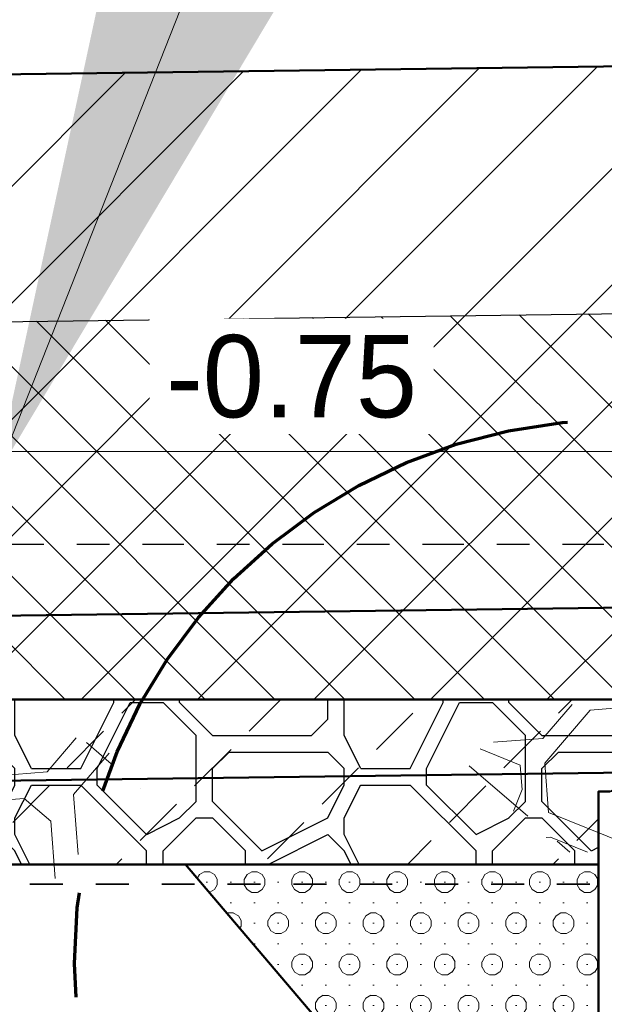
# Model space of a CAD drawing. Header units: metres. Extents: x 132 to 905, y -50 to 63.
# Tile 47 of 87: x 597.61 to 599.39, y -40.23 to -37.24. Entities that reach past the tile are written whole.
import ezdxf
from ezdxf.enums import TextEntityAlignment as Align

# ---------------------------------------------------------------- set-up
doc = ezdxf.new("R2010")
doc.units = ezdxf.units.M
doc.header["$LTSCALE"] = 0.1
for name, pattern in [('CENTER2', [28.574999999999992, 19.05, -3.174999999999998, 3.174999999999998, -3.174999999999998]), ('geotextiel', [0.2, -0.1, 0.1]), ('NAP', [20, 12.5, -2.5, 2.5, -2.5])]:
    doc.linetypes.add(name, pattern=pattern)
for name, color, linetype, lineweight in [('DP-BS-arcering_kreukelberm', 253, 'Continuous', 0), ('DP-BS-profiel', 2, 'Continuous', 25), ('DP-NAP-lijn', 6, 'NAP', 25), ('DP-NW-arcering_grond aanvullen', 2, 'Continuous', 25), ('DP-NW-arcering_grond ontgraven', 1, 'Continuous', 18), ('DP-NW-arcering_kreukelberm', 2, 'Continuous', 25), ('DP-NW-arcering_waterremmende_onderlaag', 7, 'Continuous', 18), ('DP-NW-Geotextiel', 3, 'geotextiel', 35), ('DP-NW-Profiel', 4, 'Continuous', 50), ('DP-NW-Teenschot', 2, 'Continuous', 25), ('DP-Waterlijn_tekst', 7, 'Continuous', 35), ('Plts-Detail', 5, 'CENTER2', 70), ('TM-Glooiing', 4, 'Continuous', 50)]:
    doc.layers.add(name, color=color, linetype=linetype, lineweight=lineweight)
doc.layers.add('DP-NW-Maatvoering', color=7, linetype='Continuous')
doc.styles.add('Ontwnota-dwp-Bruinissepolder tot Grevelingendam$0$StagCAD', font='StagCAD.ttf')
doc.styles.add('StagCAD', font='StagCAD.ttf')
doc.dimstyles.new('leader 1_100', dxfattribs={"dimscale": 0.1, "dimtxt": 2.5, "dimasz": 2, "dimexe": 0, "dimexo": 0, "dimgap": 1, "dimtad": 1, "dimrnd": 0.001, "dimzin": 1, "dimdsep": 46, "dimtxsty": 'StagCAD', "dimblk": 'RAD_PIJL', "dimcen": 0.09, "dimse1": 1, "dimse2": 1, "dimclrd": 1, "dimclre": 1, "dimclrt": 7, "dimazin": 0, "dimtfac": 1, "dimtix": 1, "dimtmove": 0, "dimatfit": 0, "dimfxl": 1, "dimtvp": 0.8299999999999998, "dimtolj": 1, "dimtzin": 0, "dimlwd": 15, "dimarcsym": 0})
doc.dimstyles.new('maatv 1_100', dxfattribs={"dimscale": 0.1, "dimtxt": 2.5, "dimasz": 1, "dimexe": 0, "dimexo": 0, "dimgap": 1, "dimtad": 1, "dimrnd": 0.001, "dimzin": 1, "dimdsep": 46, "dimtxsty": 'StagCAD', "dimblk1": 'DIM_PIJL', "dimblk2": 'DIM_PIJL', "dimsah": 1, "dimcen": 0.09, "dimse1": 1, "dimse2": 1, "dimclrd": 1, "dimclre": 1, "dimclrt": 7, "dimazin": 0, "dimtfac": 1, "dimtix": 1, "dimtmove": 0, "dimatfit": 3, "dimldrblk": 'RAD_PIJL', "dimfxl": 1, "dimtvp": 0.8299999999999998, "dimtolj": 1, "dimtzin": 0, "dimlwd": 15, "dimlwe": 5, "dimarcsym": 0})
doc.dimstyles.new('Ontwnota-dwp-Bruinissepolder tot Grevelingendam$0$GM-maatvoering', dxfattribs={"dimtxt": 2.5, "dimasz": 1, "dimexe": 0, "dimexo": 0, "dimgap": 1, "dimtad": 1, "dimrnd": 0.001, "dimzin": 1, "dimdsep": 46, "dimtxsty": 'Ontwnota-dwp-Bruinissepolder tot Grevelingendam$0$StagCAD', "dimblk1": 'Ontwnota-dwp-Bruinissepolder tot Grevelingendam$0$DIM_PIJL', "dimblk2": 'Ontwnota-dwp-Bruinissepolder tot Grevelingendam$0$DIM_PIJL', "dimsah": 1, "dimcen": 0.09, "dimse1": 1, "dimse2": 1, "dimclrd": 1, "dimclre": 1, "dimclrt": 7, "dimazin": 0, "dimtfac": 1, "dimtix": 1, "dimtmove": 0, "dimatfit": 3, "dimldrblk": 'Ontwnota-dwp-Bruinissepolder tot Grevelingendam$0$RAD_PIJL', "dimfxl": 1, "dimtvp": 0.8299999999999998, "dimtolj": 1, "dimtzin": 0, "dimlwd": 15, "dimarcsym": 0})

# ---------------------------------------------------------------- blocks, each defined once
blk = doc.blocks.new('Ontwnota-dwp-Bruinissepolder tot Grevelingendam$0$DIM_PIJL')
at = {"color": 1}
blk.add_line((0, 1.414213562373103), (0, -1.414213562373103), dxfattribs=at)
at = {"color": 1, "linetype": 'ByBlock'}
blk.add_solid([(-2.828427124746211, -0.75), (-2.828427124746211, 0.75), (0, 0)], dxfattribs=at)
blk = doc.blocks.new('*D149')
at = {"layer": 'Defpoints', "color": 0, "transparency": 16777216}
for p in [(599.4034949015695, -31.29903825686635), (593.8684949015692, -39.30510363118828), (599.4034949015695, -39.5838011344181)]:
    blk.add_point(p, dxfattribs=at)
at = {"layer": 'DP-NW-Maatvoering', "color": 1, "lineweight": 15, "transparency": 16777216}
blk.add_line((593.9684949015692, -31.29903825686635), (599.3034949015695, -31.29903825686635), dxfattribs=at)
at = {"layer": 'DP-NW-Maatvoering', "color": 1, "lineweight": 15, "transparency": 16777216, "xscale": 0.1, "yscale": 0.1, "zscale": 0.1, "rotation": 180}
blk.add_blockref('Ontwnota-dwp-Bruinissepolder tot Grevelingendam$0$DIM_PIJL', (593.8684949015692, -31.29903825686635), dxfattribs=at)
at = {"layer": 'DP-NW-Maatvoering', "color": 1, "lineweight": 15, "transparency": 16777216, "xscale": 0.1, "yscale": 0.1, "zscale": 0.1}
blk.add_blockref('Ontwnota-dwp-Bruinissepolder tot Grevelingendam$0$DIM_PIJL', (599.4034949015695, -31.29903825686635), dxfattribs=at)
at = {"layer": 'DP-NW-Maatvoering', "color": 7, "transparency": 16777216, "insert": (596.6359949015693, -30.82820492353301), "char_height": 0.25, "attachment_point": 5, "style": 'Ontwnota-dwp-Bruinissepolder tot Grevelingendam$0$StagCAD'}
blk.add_mtext('\\A1;Kreukelberm;\\Pbreuksteen 10-60kg', dxfattribs=at)
blk = doc.blocks.new('Ontwnota-dwp-Bruinissepolder tot Grevelingendam$0$RAD_PIJL')
at = {"color": 1, "linetype": 'Continuous'}
blk.add_solid([(-2.828427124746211, -0.75), (-2.828427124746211, 0.75), (0, 0)], dxfattribs=at)
blk = doc.blocks.new('DIM_PIJL')
at = {"color": 1}
blk.add_line((0, 1.414213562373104), (0, -1.414213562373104), dxfattribs=at)
at = {"color": 1, "linetype": 'ByBlock'}
blk.add_solid([(-2.828427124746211, -0.75), (-2.828427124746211, 0.75), (0, 0)], dxfattribs=at)
blk = doc.blocks.new('*D188')
at = {"layer": 'Defpoints', "color": 0, "transparency": 16777216}
for p in [(599.3684949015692, -39.30510363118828), (594.3684949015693, -39.80510363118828), (599.3684949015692, -40.48522695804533)]:
    blk.add_point(p, dxfattribs=at)
at = {"layer": 'DP-NW-Maatvoering', "color": 1, "lineweight": 15, "transparency": 16777216}
blk.add_line((594.4684949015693, -40.48522695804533), (599.2684949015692, -40.48522695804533), dxfattribs=at)
at = {"layer": 'DP-NW-Maatvoering', "color": 1, "lineweight": 15, "transparency": 16777216, "xscale": 0.1, "yscale": 0.1, "zscale": 0.1, "rotation": 180}
blk.add_blockref('DIM_PIJL', (594.3684949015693, -40.48522695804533), dxfattribs=at)
at = {"layer": 'DP-NW-Maatvoering', "color": 1, "lineweight": 15, "transparency": 16777216, "xscale": 0.1, "yscale": 0.1, "zscale": 0.1}
blk.add_blockref('DIM_PIJL', (599.3684949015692, -40.48522695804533), dxfattribs=at)
at = {"layer": 'DP-NW-Maatvoering', "color": 7, "transparency": 16777216, "insert": (597.0058695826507, -40.26022695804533), "char_height": 0.25, "attachment_point": 5, "style": 'StagCAD'}
blk.add_mtext('\\A1;5.00', dxfattribs=at)
blk = doc.blocks.new('RAD_PIJL')
at = {"color": 1, "linetype": 'Continuous'}
blk.add_solid([(-2.828427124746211, -0.75), (-2.828427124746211, 0.75), (0, 0)], dxfattribs=at)
blk = doc.blocks.new('*D189')
at = {"layer": 'Defpoints', "color": 0, "transparency": 16777216}
for p in [(595.1824782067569, -39.30510363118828), (601.5395686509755, -39.30510363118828), (596.5395686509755, -39.80510363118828)]:
    blk.add_point(p, dxfattribs=at)
at = {"layer": 'DP-NW-Maatvoering', "color": 1, "lineweight": 15, "transparency": 16777216}
for p, q in [((595.1824782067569, -39.30510363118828), (595.1824782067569, -38.43072450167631)), ((595.1824782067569, -39.20510363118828), (595.1824782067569, -39.10510363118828)), ((595.1824782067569, -39.30510363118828), (595.1824782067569, -39.40510363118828)), ((595.1824782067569, -39.70510363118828), (595.1824782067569, -39.40510363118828)), ((595.1824782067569, -39.80510363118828), (595.1824782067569, -39.70510363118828)), ((595.1824782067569, -39.90510363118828), (595.1824782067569, -40.00510363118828))]:
    blk.add_line(p, q, dxfattribs=at)
at = {"layer": 'DP-NW-Maatvoering', "color": 1, "lineweight": 15, "transparency": 16777216, "xscale": 0.1, "yscale": 0.1, "zscale": 0.1}
for p, rotation in [((595.1824782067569, -39.30510363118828), 270), ((595.1824782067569, -39.80510363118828), 90)]:
    blk.add_blockref('DIM_PIJL', p, dxfattribs=dict(at, rotation=rotation))
at = {"layer": 'DP-NW-Maatvoering', "color": 7, "transparency": 16777216, "insert": (594.9574782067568, -38.80572450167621), "char_height": 0.25, "attachment_point": 5, "rotation": 90, "style": 'StagCAD'}
blk.add_mtext('\\A1;0.50', dxfattribs=at)
blk = doc.blocks.new('*U76')
at = {"layer": 'DP-NAP-lijn'}
blk.add_line((0, 0), (461.4900885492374, 0), dxfattribs=at)
at = {"layer": 'DP-NAP-lijn', "style": 'StagCAD'}
blk.add_attdef('NAPLIJN', (6.246522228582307, 0.9999999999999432), '', height=2.5, dxfattribs=at)
at = {"layer": 'DP-Waterlijn_tekst', "style": 'StagCAD'}
blk.add_attdef('WP', text='', height=2.5, dxfattribs=at).set_placement((11.17347716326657, 16.49999999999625), align=Align.BOTTOM_CENTER)
blk = doc.blocks.new('dp784-02')
at = {"layer": 'DP-BS-arcering_kreukelberm'}
h = blk.add_hatch(dxfattribs=at)
h.set_pattern_fill('NATUURST', color=251, scale=0.15, angle=94.43536414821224, style=0, pattern_type=2)
h.set_pattern_definition([(94.43536414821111, (18.44934056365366, -25.72018168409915), (-1.611509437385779, 1.379506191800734), [0.07499999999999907, -0.07499999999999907, 0.1499999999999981, -1.199999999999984]), (94.43536414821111, (18.42096582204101, -26.32418489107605), (-1.611509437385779, 1.379506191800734), [0.3749999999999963, -1.124999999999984]), (94.43536414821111, (18.35199051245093, -26.40476036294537), (-1.611509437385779, 1.379506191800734), [0.3749999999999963, -1.124999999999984]), (94.43536414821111, (17.92591282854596, -25.76078225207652), (-1.611509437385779, 1.379506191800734), [0.07499999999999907, -1.424999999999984]), (94.43536414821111, (17.8343628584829, -26.52013632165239), (-1.611509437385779, 1.379506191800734), [0.2249999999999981, -1.274999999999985]), (94.43536414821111, (17.75958746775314, -26.52593640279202), (-1.611509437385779, 1.379506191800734), [0.2249999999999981, -1.274999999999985]), (94.43536414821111, (17.61521110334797, -25.63443179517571), (-1.611509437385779, 1.379506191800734), [0.4499999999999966, -1.049999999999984]), (94.43536414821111, (17.546235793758, -25.71500726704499), (-1.611509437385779, 1.379506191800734), [0.4499999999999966, -1.049999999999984]), (94.43536414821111, (17.42568541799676, -26.10048438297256), (-1.611509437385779, 1.379506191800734), [0.1499999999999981, -1.349999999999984]), (94.43536414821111, (17.34510994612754, -26.03150907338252), (-1.611509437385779, 1.379506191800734), [0.07499999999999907, -1.424999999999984]), (94.43536414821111, (17.24775989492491, -26.71608775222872), (-1.611509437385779, 1.379506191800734), [0.07499999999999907, -0.07499999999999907, 0.07499999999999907, -1.274999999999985]), (184.4353641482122, (17.54686145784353, -26.69288742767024), (-1.379506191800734, -1.611509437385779), [0.2249999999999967, -1.274999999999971]), (184.4353641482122, (18.06448911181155, -26.57751146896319), (-1.379506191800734, -1.611509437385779), [0.07499999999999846, -0.1499999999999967, 0.07499999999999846, -0.1499999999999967, 0.2999999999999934, -0.7499999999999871]), (184.4353641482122, (17.15558426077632, -26.49756166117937), (-1.379506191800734, -1.611509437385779), [0.07499999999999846, -1.424999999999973]), (184.4353641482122, (17.8111625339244, -26.22103475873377), (-1.379506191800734, -1.611509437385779), [0.07499999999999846, -1.424999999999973]), (184.4353641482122, (17.43148549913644, -26.17525977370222), (-1.379506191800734, -1.611509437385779), [0.07499999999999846, -1.424999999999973]), (184.4353641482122, (18.24241463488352, -25.96190809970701), (-1.379506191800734, -1.611509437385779), [0.1499999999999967, -1.349999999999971]), (184.4353641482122, (18.31138994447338, -25.88133262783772), (-1.379506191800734, -1.611509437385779), [0.2249999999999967, -1.274999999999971]), (184.4353641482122, (17.40828517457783, -25.87615821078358), (-1.379506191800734, -1.611509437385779), [0.1499999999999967, -0.07499999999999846, 0.1499999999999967, -1.124999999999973]), (184.4353641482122, (17.85113743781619, -25.76658233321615), (-1.379506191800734, -1.611509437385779), [0.2999999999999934, -1.199999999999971]), (184.4353641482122, (17.84533735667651, -25.69180694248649), (-1.379506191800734, -1.611509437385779), [0.1499999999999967, -1.349999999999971]), (184.4353641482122, (18.35716492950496, -25.50165559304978), (-1.379506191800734, -1.611509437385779), [0.2999999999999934, -1.199999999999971]), (184.4353641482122, (18.35136484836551, -25.42688020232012), (-1.379506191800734, -1.611509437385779), [0.2249999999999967, -1.274999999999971]), (139.4353641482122, (18.32299010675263, -26.03088340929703), (-1.495507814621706, -0.1160016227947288), [0.106066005, -2.015254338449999]), (139.4353641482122, (17.93171290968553, -25.83555764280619), (-1.495507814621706, -0.1160016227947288), [0.106066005, -2.015254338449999]), (139.4353641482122, (17.69578657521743, -25.70340710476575), (-1.495507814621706, -0.1160016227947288), [0.106066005, -2.015254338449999]), (139.4353641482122, (17.62743692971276, -26.76186273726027), (-1.495507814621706, -0.1160016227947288), [0.106066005, -2.015254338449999]), (139.4353641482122, (17.31673520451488, -26.63551228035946), (-1.495507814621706, -0.1160016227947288), [0.106066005, -2.015254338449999]), (139.4353641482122, (18.08706377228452, -25.8987328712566), (-1.495507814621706, -0.1160016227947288), [0.2121315, -1.909188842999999]), (139.4353641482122, (17.10338353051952, -25.82458314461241), (-1.495507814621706, -0.1160016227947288), [0.2121315, -1.909188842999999]), (229.4353641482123, (18.52991603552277, -25.78915699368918), (0.1160016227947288, -1.495507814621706), [0.2121314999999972, -1.909188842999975]), (229.4353641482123, (18.44934056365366, -25.72018168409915), (0.1160016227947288, -1.495507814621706), [0.2121314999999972, -1.909188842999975]), (229.4353641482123, (18.05806336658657, -25.52485591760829), (0.1160016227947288, -1.495507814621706), [0.2121314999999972, -1.909188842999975]), (229.4353641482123, (17.55203587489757, -25.78978265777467), (0.1160016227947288, -1.495507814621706), [0.2121314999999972, -1.909188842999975]), (229.4353641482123, (17.546235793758, -25.71500726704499), (0.1160016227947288, -1.495507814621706), [0.2121314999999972, -1.909188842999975]), (229.4353641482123, (18.01808846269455, -25.97930834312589), (0.1160016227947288, -1.495507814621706), [0.3181979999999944, -1.803122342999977]), (229.4353641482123, (18.05226328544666, -25.45008052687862), (0.1160016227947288, -1.495507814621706), [0.3181979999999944, -1.803122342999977]), (229.4353641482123, (18.09286385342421, -25.97350826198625), (0.1160016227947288, -1.495507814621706), [0.4242640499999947, -1.697056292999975]), (229.4353641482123, (17.24775989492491, -26.71608775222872), (0.1160016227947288, -1.495507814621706), [0.4242640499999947, -1.697056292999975]), (229.4353641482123, (17.32253528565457, -26.71028767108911), (0.1160016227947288, -1.495507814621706), [0.4242640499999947, -1.697056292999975]), (229.4353641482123, (18.1392645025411, -26.57171138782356), (0.1160016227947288, -1.495507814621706), [0.1060660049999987, -2.015254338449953]), (229.4353641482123, (17.76538754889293, -26.60071179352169), (0.1160016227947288, -1.495507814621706), [0.1060660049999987, -2.015254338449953]), (121.0004153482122, (18.44354048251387, -25.64540629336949), (-0.1160016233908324, 1.495507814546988), [0.167705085, -3.186396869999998]), (121.0004153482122, (18.01808846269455, -25.97930834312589), (-0.1160016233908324, 1.495507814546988), [0.167705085, -3.186396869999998]), (121.0004153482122, (18.12703867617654, -25.44428044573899), (-0.1160016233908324, 1.495507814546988), [0.3354102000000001, -3.0186917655]), (121.0004153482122, (18.05226328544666, -25.45008052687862), (-0.1160016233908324, 1.495507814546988), [0.3354102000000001, -3.0186917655]), (157.8703129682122, (17.33930986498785, -25.95673368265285), (-1.495507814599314, -0.1160016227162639), [0.1676999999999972, -1.676999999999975, 0.3353999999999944, -1.174001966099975]), (157.8703129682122, (17.99551380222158, -26.65808694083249), (-1.495507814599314, -0.1160016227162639), [0.1677050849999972, -3.186396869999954]), (157.8703129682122, (18.57631668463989, -26.38736011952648), (-1.495507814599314, -0.1160016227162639), [0.1677050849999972, -3.186396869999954]), (157.8703129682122, (17.98971372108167, -26.5833115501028), (-1.495507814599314, -0.1160016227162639), [0.1677050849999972, -3.186396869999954]), (157.8703129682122, (17.25873439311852, -25.88775837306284), (-1.495507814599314, -0.1160016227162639), [0.1677050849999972, -3.186396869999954]), (157.8703129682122, (17.33930986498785, -25.95673368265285), (-1.495507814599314, -0.1160016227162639), [0.1677050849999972, -3.186396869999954]), (157.8703129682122, (17.73638714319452, -26.22683483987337), (-1.495507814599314, -0.1160016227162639), [0.3354101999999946, -3.018691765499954]), (157.8703129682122, (17.74218722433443, -26.30161023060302), (-1.495507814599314, -0.1160016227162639), [0.3354101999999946, -3.018691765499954]), (211.0004153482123, (17.75958746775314, -26.52593640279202), (-1.495507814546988, -0.1160016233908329), [0.1677050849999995, -3.18639686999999]), (211.0004153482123, (18.42676590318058, -26.39896028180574), (-1.495507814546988, -0.1160016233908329), [0.3354101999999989, -3.01869176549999]), (211.0004153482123, (18.35199051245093, -26.40476036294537), (-1.495507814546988, -0.1160016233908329), [0.3354101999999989, -3.01869176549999]), (247.8703129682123, (17.35671010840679, -26.18105985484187), (0.1160016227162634, -1.495507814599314), [0.3354102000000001, -3.0186917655]), (247.8703129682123, (17.34510994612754, -26.03150907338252), (0.1160016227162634, -1.495507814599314), [0.5031152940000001, -2.850986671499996]), (139.4353641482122, (18.57968409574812, -26.4307732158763), (-0.3048306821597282, -0.3560966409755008), [0.234375, -0.1171875])])
h.paths.add_polyline_path([(19.13191673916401, -25.9343213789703), (19.97778574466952, -25.9343213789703), (20.29495086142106, -25.60157445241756), (19.86731995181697, -25.40299060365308), (19.21490851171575, -25.45643148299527), (18.78947800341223, -25.66164305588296)])
h = blk.add_hatch(dxfattribs=at)
h.set_pattern_fill('NATUURST', color=251, scale=0.15, angle=94.43536414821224, style=0, pattern_type=2)
h.set_pattern_definition([(94.43536414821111, (16.04094912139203, -25.8162768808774), (-1.611509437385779, 1.379506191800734), [0.07499999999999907, -0.07499999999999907, 0.1499999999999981, -1.199999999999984]), (94.43536414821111, (16.01257437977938, -26.42028008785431), (-1.611509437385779, 1.379506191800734), [0.3749999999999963, -1.124999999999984]), (94.43536414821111, (15.94359907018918, -26.50085555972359), (-1.611509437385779, 1.379506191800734), [0.3749999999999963, -1.124999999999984]), (94.43536414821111, (15.51752138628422, -25.85687744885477), (-1.611509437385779, 1.379506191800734), [0.07499999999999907, -1.424999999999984]), (94.43536414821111, (15.42597141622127, -26.61623151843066), (-1.611509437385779, 1.379506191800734), [0.2249999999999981, -1.274999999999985]), (94.43536414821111, (15.35119602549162, -26.62203159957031), (-1.611509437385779, 1.379506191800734), [0.2249999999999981, -1.274999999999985]), (94.43536414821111, (15.20681966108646, -25.73052699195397), (-1.611509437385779, 1.379506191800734), [0.4499999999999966, -1.049999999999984]), (94.43536414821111, (15.13784435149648, -25.81110246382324), (-1.611509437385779, 1.379506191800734), [0.4499999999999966, -1.049999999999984]), (94.43536414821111, (15.01729397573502, -26.19657957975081), (-1.611509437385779, 1.379506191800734), [0.1499999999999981, -1.349999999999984]), (94.43536414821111, (14.9367185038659, -26.12760427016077), (-1.611509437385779, 1.379506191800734), [0.07499999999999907, -1.424999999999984]), (94.43536414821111, (14.83936845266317, -26.81218294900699), (-1.611509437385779, 1.379506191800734), [0.07499999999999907, -0.07499999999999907, 0.07499999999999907, -1.274999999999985]), (184.4353641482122, (15.1384700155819, -26.78898262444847), (-1.379506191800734, -1.611509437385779), [0.2249999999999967, -1.274999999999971]), (184.4353641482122, (15.65609766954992, -26.67360666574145), (-1.379506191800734, -1.611509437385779), [0.07499999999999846, -0.1499999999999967, 0.07499999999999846, -0.1499999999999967, 0.2999999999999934, -0.7499999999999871]), (184.4353641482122, (14.74719281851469, -26.59365685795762), (-1.379506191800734, -1.611509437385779), [0.07499999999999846, -1.424999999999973]), (184.4353641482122, (15.40277109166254, -26.31712995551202), (-1.379506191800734, -1.611509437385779), [0.07499999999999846, -1.424999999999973]), (184.4353641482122, (15.02309405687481, -26.27135497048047), (-1.379506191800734, -1.611509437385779), [0.07499999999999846, -1.424999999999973]), (184.4353641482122, (15.83402319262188, -26.05800329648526), (-1.379506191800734, -1.611509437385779), [0.1499999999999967, -1.349999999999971]), (184.4353641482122, (15.90299850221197, -25.97742782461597), (-1.379506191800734, -1.611509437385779), [0.2249999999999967, -1.274999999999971]), (184.4353641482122, (14.99989373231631, -25.97225340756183), (-1.379506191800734, -1.611509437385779), [0.1499999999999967, -0.07499999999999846, 0.1499999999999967, -1.124999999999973]), (184.4353641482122, (15.44274599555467, -25.8626775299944), (-1.379506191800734, -1.611509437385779), [0.2999999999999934, -1.199999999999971]), (184.4353641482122, (15.43694591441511, -25.78790213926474), (-1.379506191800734, -1.611509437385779), [0.1499999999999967, -1.349999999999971]), (184.4353641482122, (15.94877348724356, -25.59775078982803), (-1.379506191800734, -1.611509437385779), [0.2999999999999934, -1.199999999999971]), (184.4353641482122, (15.94297340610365, -25.52297539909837), (-1.379506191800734, -1.611509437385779), [0.2249999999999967, -1.274999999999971]), (139.4353641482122, (15.914598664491, -26.12697860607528), (-1.495507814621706, -0.1160016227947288), [0.106066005, -2.015254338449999]), (139.4353641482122, (15.52332146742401, -25.93165283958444), (-1.495507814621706, -0.1160016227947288), [0.106066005, -2.015254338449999]), (139.4353641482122, (15.28739513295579, -25.799502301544), (-1.495507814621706, -0.1160016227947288), [0.106066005, -2.015254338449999]), (139.4353641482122, (15.21904548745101, -26.85795793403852), (-1.495507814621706, -0.1160016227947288), [0.106066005, -2.015254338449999]), (139.4353641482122, (14.90834376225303, -26.73160747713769), (-1.495507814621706, -0.1160016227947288), [0.106066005, -2.015254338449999]), (139.4353641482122, (15.67867233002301, -25.99482806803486), (-1.495507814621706, -0.1160016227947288), [0.2121315, -1.909188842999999]), (139.4353641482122, (14.69499208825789, -25.92067834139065), (-1.495507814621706, -0.1160016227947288), [0.2121315, -1.909188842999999]), (229.4353641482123, (16.12152459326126, -25.88525219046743), (0.1160016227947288, -1.495507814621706), [0.2121314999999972, -1.909188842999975]), (229.4353641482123, (16.04094912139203, -25.8162768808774), (0.1160016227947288, -1.495507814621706), [0.2121314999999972, -1.909188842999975]), (229.4353641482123, (15.64967192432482, -25.62095111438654), (0.1160016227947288, -1.495507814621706), [0.2121314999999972, -1.909188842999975]), (229.4353641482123, (15.14364443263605, -25.88587785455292), (0.1160016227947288, -1.495507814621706), [0.2121314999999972, -1.909188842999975]), (229.4353641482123, (15.13784435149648, -25.81110246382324), (0.1160016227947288, -1.495507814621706), [0.2121314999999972, -1.909188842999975]), (229.4353641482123, (15.60969702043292, -26.07540353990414), (0.1160016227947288, -1.495507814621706), [0.3181979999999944, -1.803122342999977]), (229.4353641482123, (15.64387184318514, -25.54617572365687), (0.1160016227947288, -1.495507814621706), [0.3181979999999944, -1.803122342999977]), (229.4353641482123, (15.68447241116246, -26.0696034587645), (0.1160016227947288, -1.495507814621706), [0.4242640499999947, -1.697056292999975]), (229.4353641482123, (14.83936845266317, -26.81218294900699), (0.1160016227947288, -1.495507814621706), [0.4242640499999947, -1.697056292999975]), (229.4353641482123, (14.91414384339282, -26.80638286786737), (0.1160016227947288, -1.495507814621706), [0.4242640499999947, -1.697056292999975]), (229.4353641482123, (15.73087306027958, -26.66780658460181), (0.1160016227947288, -1.495507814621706), [0.1060660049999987, -2.015254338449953]), (229.4353641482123, (15.3569961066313, -26.69680699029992), (0.1160016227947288, -1.495507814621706), [0.1060660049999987, -2.015254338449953]), (121.0004153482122, (16.03514904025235, -25.74150149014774), (-0.1160016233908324, 1.495507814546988), [0.167705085, -3.186396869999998]), (121.0004153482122, (15.60969702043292, -26.07540353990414), (-0.1160016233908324, 1.495507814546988), [0.167705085, -3.186396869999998]), (121.0004153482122, (15.71864723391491, -25.54037564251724), (-0.1160016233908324, 1.495507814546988), [0.3354102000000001, -3.0186917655]), (121.0004153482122, (15.64387184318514, -25.54617572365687), (-0.1160016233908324, 1.495507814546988), [0.3354102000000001, -3.0186917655]), (157.8703129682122, (14.93091842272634, -26.05282887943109), (-1.495507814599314, -0.1160016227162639), [0.1676999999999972, -1.676999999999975, 0.3353999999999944, -1.174001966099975]), (157.8703129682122, (15.58712235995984, -26.75418213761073), (-1.495507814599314, -0.1160016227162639), [0.1677050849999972, -3.186396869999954]), (157.8703129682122, (16.16792524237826, -26.48345531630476), (-1.495507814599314, -0.1160016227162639), [0.1677050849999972, -3.186396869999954]), (157.8703129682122, (15.58132227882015, -26.67940674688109), (-1.495507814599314, -0.1160016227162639), [0.1677050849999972, -3.186396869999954]), (157.8703129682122, (14.850342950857, -25.98385356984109), (-1.495507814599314, -0.1160016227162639), [0.1677050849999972, -3.186396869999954]), (157.8703129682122, (14.93091842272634, -26.05282887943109), (-1.495507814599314, -0.1160016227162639), [0.1677050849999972, -3.186396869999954]), (157.8703129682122, (15.327995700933, -26.32293003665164), (-1.495507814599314, -0.1160016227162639), [0.3354101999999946, -3.018691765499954]), (157.8703129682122, (15.33379578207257, -26.39770542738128), (-1.495507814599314, -0.1160016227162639), [0.3354101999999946, -3.018691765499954]), (211.0004153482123, (15.35119602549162, -26.62203159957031), (-1.495507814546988, -0.1160016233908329), [0.1677050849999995, -3.18639686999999]), (211.0004153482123, (16.01837446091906, -26.49505547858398), (-1.495507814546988, -0.1160016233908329), [0.3354101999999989, -3.01869176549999]), (211.0004153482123, (15.94359907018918, -26.50085555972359), (-1.495507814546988, -0.1160016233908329), [0.3354101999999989, -3.01869176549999]), (247.8703129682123, (14.94831866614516, -26.27715505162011), (0.1160016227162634, -1.495507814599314), [0.3354102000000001, -3.0186917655]), (247.8703129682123, (14.9367185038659, -26.12760427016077), (0.1160016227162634, -1.495507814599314), [0.5031152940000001, -2.850986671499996]), (139.4353641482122, (16.17129265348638, -26.52686841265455), (-0.3048306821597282, -0.3560966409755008), [0.234375, -0.1171875])])
h.paths.add_polyline_path([(16.72352529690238, -26.03041657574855), (17.56939430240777, -26.03041657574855), (17.88655941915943, -25.69766964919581), (17.45892850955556, -25.49908580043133), (16.80651706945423, -25.55252667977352), (16.38108656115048, -25.75773825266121)])
at = {"layer": 'DP-BS-profiel', "color": 1}
blk.add_line((-6.851632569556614, -24.64244214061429), (24.98281595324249, -24.22532660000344), dxfattribs=at)
at = {"layer": 'DP-NAP-lijn', "ltscale": 4, "xscale": 0.0999999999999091, "yscale": 0.0999999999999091, "zscale": 0.0999999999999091}
blk.add_blockref('*U76', (0, -24.99999999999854), dxfattribs=at)

msp = doc.modelspace()

# ---------------------------------------------------------------- hatches: boundary and pattern name
at = {"layer": 'DP-NW-arcering_grond aanvullen'}
h = msp.add_hatch(dxfattribs=at)
h.set_pattern_fill('_USER', color=256, scale=0.25, angle=45, style=0, pattern_type=0)
h.set_pattern_definition([(45, (593.1065188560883, -39.75337587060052), (-0.1767766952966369, 0.1767766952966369), [])])
h.paths.add_polyline_path([(592.784113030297, -38.2207217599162), (593.8684949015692, -39.30510363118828), (600.1697306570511, -39.30510363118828), (601.4618338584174, -38.83896329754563), (605.842646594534, -37.29955602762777), (573.2727681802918, -37.72630764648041), (558.3629904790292, -40.02718530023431), (573.2825943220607, -38.47624327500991)])
at = {"layer": 'DP-NW-arcering_grond ontgraven'}
h = msp.add_hatch(dxfattribs=at)
h.set_pattern_fill('_USER', color=256, scale=0.15, angle=135, style=0, pattern_type=0)
h.set_pattern_definition([(135, (593.1065188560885, -39.75337587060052), (-0.1060660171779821, -0.1060660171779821), [])])
h.paths.add_polyline_path([(592.784113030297, -38.2207217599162), (593.8684949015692, -39.30510363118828), (600.1697306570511, -39.30510363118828), (601.4618338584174, -38.83896329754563), (603.6023695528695, -38.07897396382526)])
at = {"layer": 'DP-NW-arcering_kreukelberm'}
h = msp.add_hatch(dxfattribs=at)
h.set_pattern_fill('NATUURST', color=256, scale=0.1, style=0, pattern_type=2)
h.set_pattern_definition([(0, (594.1458846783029, -40.01510363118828), (1, 1), [0.05, -0.05, 0.1, -0.8]), (0, (593.7458846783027, -39.96510363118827), (1, 1), [0.25, -0.75]), (0, (593.6958846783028, -39.91510363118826), (1, 1), [0.25, -0.75]), (0, (594.1458846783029, -39.66510363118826), (1, 1), [0.05, -0.95]), (0, (593.6458846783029, -39.56510363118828), (1, 1), [0.15, -0.85]), (0, (593.6458846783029, -39.51510363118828), (1, 1), [0.15, -0.85]), (0, (594.2458846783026, -39.4651036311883), (1, 1), [0.3, -0.7000000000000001]), (0, (594.195884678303, -39.41510363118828), (1, 1), [0.3, -0.7000000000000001]), (0, (593.9458846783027, -39.31510363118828), (1, 1), [0.1, -0.9]), (0, (593.9958846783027, -39.26510363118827), (1, 1), [0.05, -0.95]), (0, (593.5458846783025, -39.16510363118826), (1, 1), [0.05, -0.05, 0.05, -0.85]), (90, (593.5458846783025, -39.36510363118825), (-1, 1), [0.15, -0.85]), (90, (593.5958846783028, -39.7151036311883), (-1, 1), [0.05, -0.1, 0.05, -0.1, 0.2, -0.5]), (90, (593.6958846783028, -39.11510363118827), (-1, 1), [0.05, -0.95]), (90, (593.8458846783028, -39.56510363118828), (-1, 1), [0.05, -0.95]), (90, (593.8958846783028, -39.31510363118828), (-1, 1), [0.05, -0.95]), (90, (593.9958846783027, -39.86510363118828), (-1, 1), [0.1, -0.9]), (90, (594.0458846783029, -39.91510363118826), (-1, 1), [0.15, -0.85]), (90, (594.0958846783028, -39.31510363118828), (-1, 1), [0.1, -0.05, 0.1, -0.75]), (90, (594.1458846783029, -39.61510363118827), (-1, 1), [0.2, -0.8]), (90, (594.195884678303, -39.61510363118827), (-1, 1), [0.1, -0.9]), (90, (594.2958846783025, -39.96510363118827), (-1, 1), [0.2, -0.8]), (90, (594.3458846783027, -39.96510363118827), (-1, 1), [0.15, -0.85]), (45, (593.9458846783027, -39.91510363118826), (0, 1.000000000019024), [0.07071067, -1.343502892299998]), (45, (594.0958846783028, -39.66510363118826), (0, 1.000000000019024), [0.07071067, -1.343502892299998]), (45, (594.195884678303, -39.51510363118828), (0, 1.000000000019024), [0.07071067, -1.343502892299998]), (45, (593.4958846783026, -39.41510363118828), (0, 1.000000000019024), [0.07071067, -1.343502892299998]), (45, (593.5958846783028, -39.21510363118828), (0, 1.000000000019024), [0.07071067, -1.343502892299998]), (45, (594.0458846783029, -39.76510363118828), (0, 1.000000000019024), [0.141421, -1.272792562]), (45, (594.1458846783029, -39.11510363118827), (0, 1.000000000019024), [0.141421, -1.272792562]), (135, (594.0958846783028, -40.06510363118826), (-1.000000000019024, 0), [0.141421, -1.272792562]), (135, (594.1458846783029, -40.01510363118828), (-1.000000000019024, 0), [0.141421, -1.272792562]), (135, (594.2958846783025, -39.76510363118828), (-1.000000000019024, 0), [0.141421, -1.272792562]), (135, (594.1458846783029, -39.41510363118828), (-1.000000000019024, 0), [0.141421, -1.272792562]), (135, (594.195884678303, -39.41510363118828), (-1.000000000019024, 0), [0.141421, -1.272792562]), (135, (593.9958846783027, -39.7151036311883), (-1.000000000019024, 0), [0.212132, -1.202081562]), (135, (594.3458846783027, -39.76510363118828), (-1.000000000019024, 0), [0.212132, -1.202081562]), (135, (593.9958846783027, -39.76510363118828), (-1.000000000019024, 0), [0.2828427, -1.131370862]), (135, (593.5458846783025, -39.16510363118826), (-1.000000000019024, 0), [0.2828427, -1.131370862]), (135, (593.5458846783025, -39.21510363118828), (-1.000000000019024, 0), [0.2828427, -1.131370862]), (135, (593.5958846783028, -39.76510363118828), (-1.000000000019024, 0), [0.07071067, -1.343502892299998]), (135, (593.5958846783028, -39.51510363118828), (-1.000000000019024, 0), [0.07071067, -1.343502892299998]), (26.56505119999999, (594.195884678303, -40.01510363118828), (1.000000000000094, 4.000645e-10), [0.11180339, -2.12426458]), (26.56505119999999, (593.9958846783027, -39.7151036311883), (1.000000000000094, 4.000645e-10), [0.11180339, -2.12426458]), (26.56505119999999, (594.3458846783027, -39.81510363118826), (1.000000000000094, 4.000645e-10), [0.2236067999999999, -2.012461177]), (26.56505119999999, (594.3458846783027, -39.76510363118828), (1.000000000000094, 4.000645e-10), [0.2236067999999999, -2.012461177]), (63.43494882, (594.0458846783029, -39.26510363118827), (5.09986e-11, 1.000000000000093), [0.1117999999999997, -1.117999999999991, 0.2235999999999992, -0.7826679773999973]), (63.43494882, (593.5458846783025, -39.66510363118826), (5.09986e-11, 1.000000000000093), [0.1118033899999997, -2.124264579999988]), (63.43494882, (593.6958846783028, -40.06510363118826), (5.09986e-11, 1.000000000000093), [0.1118033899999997, -2.124264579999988]), (63.43494882, (593.5958846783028, -39.66510363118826), (5.09986e-11, 1.000000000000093), [0.1118033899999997, -2.124264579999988]), (63.43494882, (594.0958846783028, -39.21510363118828), (5.09986e-11, 1.000000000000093), [0.1118033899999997, -2.124264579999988]), (63.43494882, (594.0458846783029, -39.26510363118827), (5.09986e-11, 1.000000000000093), [0.1118033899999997, -2.124264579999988]), (63.43494882, (593.8458846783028, -39.51510363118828), (5.09986e-11, 1.000000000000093), [0.2236067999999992, -2.012461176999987]), (63.43494882, (593.7958846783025, -39.51510363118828), (5.09986e-11, 1.000000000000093), [0.2236067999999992, -2.012461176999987]), (116.5650512, (593.6458846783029, -39.51510363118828), (-4.000649e-10, 1.000000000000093), [0.1118033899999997, -2.124264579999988]), (116.5650512, (593.6958846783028, -39.96510363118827), (-4.000649e-10, 1.000000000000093), [0.2236067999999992, -2.012461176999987]), (116.5650512, (593.6958846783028, -39.91510363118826), (-4.000649e-10, 1.000000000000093), [0.2236067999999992, -2.012461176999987]), (153.43494882, (593.8958846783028, -39.26510363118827), (-1.000000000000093, 5.099899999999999e-11), [0.2236067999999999, -2.012461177]), (153.43494882, (593.9958846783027, -39.26510363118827), (-1.000000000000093, 5.099899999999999e-11), [0.335410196, -1.900657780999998]), (45, (593.6668556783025, -40.06510363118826), (-0.2209708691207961, 0.2209708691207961), [0.15625, -0.078125])])
h.paths.add_polyline_path([(594.3684949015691, -39.80510363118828), (594.0674883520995, -39.50409708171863), (594.2664818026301, -39.30510363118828), (600.1697306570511, -39.30510363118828), (599.4034949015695, -39.58380113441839), (599.3684949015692, -39.58380113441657), (599.3684949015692, -39.80510363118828)])
at = {"layer": 'DP-NW-arcering_waterremmende_onderlaag'}
h = msp.add_hatch(dxfattribs=at)
h.set_pattern_fill('GWI_ZANDGRIND', color=256, scale=0.03, pattern_type=2)
h.set_pattern_definition([(0, (11.98805344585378, -0.2500000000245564), (0, 0.075), [0, -0.0866025]), (0, (11.97800524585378, -0.2875000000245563), (0.0866025, 0.15), [0.0200964, -0.1531086]), (30, (11.99810164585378, -0.2875000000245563), (0.0866025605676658, 0.1499999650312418), [0.0200964, -0.2799036]), (59.99999999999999, (12.01550524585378, -0.2774518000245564), (-0.0866025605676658, 0.1499999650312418), [0.0200964, -0.1531086]), (90, (12.02555344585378, -0.2600482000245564), (-0.0866025, 0.15), [0.0200964, -0.2799036]), (120, (12.02555344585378, -0.2399518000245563), (-0.1732050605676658, -3.49687581e-08), [0.0200964, -0.1531085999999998]), (150, (12.01550524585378, -0.2225482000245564), (-0.1732050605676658, 3.49687581e-08), [0.0200964, -0.2799036]), (180, (11.99810164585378, -0.2125000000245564), (-0.0866025, -0.15), [0.0200964, -0.1531086]), (210, (11.97800524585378, -0.2125000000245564), (-0.0866025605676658, -0.1499999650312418), [0.0200964, -0.2799036]), (240, (11.96060164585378, -0.2225482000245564), (0.0866025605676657, -0.1499999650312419), [0.0200964, -0.1531086]), (270, (11.95055344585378, -0.2399518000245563), (0.0866025, -0.15), [0.0200964, -0.2799036]), (300.0000000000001, (11.95055344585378, -0.2600482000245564), (0.1732050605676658, 3.49687582e-08), [0.0200964, -0.1531086]), (329.9999999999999, (11.96060164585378, -0.2774518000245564), (0.1732050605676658, -3.49687582e-08), [0.0200964, -0.2799036])])
edge = h.paths.add_edge_path()
edge.add_line((601.1550361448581, -40.27811210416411), (601.1550361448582, -39.37380113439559))
edge.add_arc((1451.898368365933, -2387.019699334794), 2497.03934303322, 109.9195770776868, 109.957638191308)
edge.add_line((599.5957021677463, -39.93946085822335), (599.5957021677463, -40.06837689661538))
edge.add_line((599.5957021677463, -40.06837689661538), (599.4584949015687, -40.06837689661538))
edge.add_line((599.4584949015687, -40.06837689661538), (599.4584949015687, -40.18380113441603))
edge.add_line((599.4584949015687, -40.18380113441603), (599.4384949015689, -40.18380113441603))
edge.add_line((599.4384949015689, -40.18380113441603), (599.4384949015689, -40.73197033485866))
edge.add_line((599.4384949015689, -40.73197033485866), (599.9034949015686, -40.73197033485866))
edge.add_arc((719.9824666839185, -369.9043949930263), 350.390417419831, 109.82379584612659, 110.04148888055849, ccw=False)
h = msp.add_hatch(dxfattribs=at)
h.set_pattern_fill('GWI_ZANDGRIND', color=256, scale=0.25, pattern_type=2)
h.set_pattern_definition([(0, (70.69823798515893, -4.23409096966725), (0, 0.0625), [0, -0.07216875]), (0, (70.68986448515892, -4.26534096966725), (0.07216875, 0.125), [0.016747, -0.1275905]), (30, (70.70661148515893, -4.26534096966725), (0.0721688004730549, 0.1249999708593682), [0.016747, -0.233253]), (59.99999999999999, (70.72111448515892, -4.25696746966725), (-0.0721688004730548, 0.1249999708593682), [0.016747, -0.1275905]), (90, (70.72948798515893, -4.242464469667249), (-0.07216875, 0.125), [0.016747, -0.233253]), (119.9999999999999, (70.72948798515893, -4.22571746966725), (-0.1443375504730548, -2.91406318e-08), [0.016747, -0.1275905]), (150, (70.72111448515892, -4.211214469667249), (-0.1443375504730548, 2.91406318e-08), [0.016747, -0.233253]), (180, (70.70661148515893, -4.20284096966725), (-0.07216875, -0.125), [0.016747, -0.1275905]), (210, (70.68986448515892, -4.20284096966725), (-0.0721688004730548, -0.1249999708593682), [0.016747, -0.233253]), (240, (70.67536148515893, -4.211214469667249), (0.0721688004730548, -0.1249999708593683), [0.016747, -0.1275905]), (270, (70.66698798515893, -4.22571746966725), (0.07216875, -0.125), [0.016747, -0.233253]), (300.0000000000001, (70.66698798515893, -4.242464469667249), (0.1443375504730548, 2.91406318e-08), [0.016747, -0.1275905]), (329.9999999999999, (70.67536148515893, -4.25696746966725), (0.1443375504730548, -2.91406319e-08), [0.016747, -0.233253])])
h.paths.add_polyline_path([(599.36849490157, -39.80510363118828), (598.114210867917, -39.80510363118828), (598.9034949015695, -40.73197033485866), (599.36849490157, -40.73197033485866)])

# ---------------------------------------------------------------- linework, layer by layer
at = {"layer": 'DP-NW-Geotextiel', "ltscale": 10, "flags": 128}
msp.add_lwpolyline([(593.9891349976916, -39.51059654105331), (594.3436420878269, -39.86510363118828), (599.4374913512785, -39.86510363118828)], dxfattribs=at)
at = {"layer": 'DP-NW-Profiel'}
for p, q in [((573.2727681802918, -37.72630764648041), (605.842646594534, -37.29955602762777)), ((600.1697306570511, -39.30510363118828), (593.8684949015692, -39.30510363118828)), ((598.9034949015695, -40.73197033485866), (598.114210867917, -39.80510363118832)), ((599.36849490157, -40.73197033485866), (599.36849490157, -39.80510363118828))]:
    msp.add_line(p, q, dxfattribs=at)
msp.add_lwpolyline([(594.3684949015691, -39.80510363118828), (599.3684949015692, -39.80510363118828), (599.3684949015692, -39.58380113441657), (599.4034949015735, -39.58380113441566)], dxfattribs=at)
at = {"layer": 'DP-NW-Teenschot', "flags": 128}
msp.add_lwpolyline([(599.409717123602, -41.78380079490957), (599.4387171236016, -41.62980079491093), (599.4384949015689, -39.58380113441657), (599.3684949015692, -39.58380113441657), (599.3687171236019, -41.62980079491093), (599.3997171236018, -41.78380079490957)], close=True, dxfattribs=at)
at = {"layer": 'Plts-Detail'}
msp.add_circle((599.4272416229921, -40.10575623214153), 1.649999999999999, dxfattribs=at)
at = {"layer": 'TM-Glooiing'}
for p, q in [((601.0767447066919, -39.00493267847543), (595.1103725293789, -39.08310794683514)), ((600.116494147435, -39.51755742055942), (594.8427187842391, -39.5866578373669))]:
    msp.add_line(p, q, dxfattribs=at)

# ---------------------------------------------------------------- block references
msp.add_blockref('dp784-02', (580.1342268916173, -13.83380113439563))

# ---------------------------------------------------------------- dimensions: what is measured, and where the dimension line sits
at = {"layer": 'DP-NW-Maatvoering'}
dim = msp.add_linear_dim(base=(599.4034949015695, -31.29903825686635), p1=(593.8684949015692, -39.30510363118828), p2=(599.4034949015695, -39.5838011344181), text='Kreukelberm;\\Pbreuksteen 10-60kg', dimstyle='Ontwnota-dwp-Bruinissepolder tot Grevelingendam$0$GM-maatvoering', override={"dimscale": 0, "dimtix": 1, "dimtofl": 1, "dimtmove": 0, "dimatfit": 3}, dxfattribs=at)
dim.commit()
dim.dimension.update_dxf_attribs({"geometry": '*D149', "text_midpoint": (596.6359949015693, -30.82820492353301)})
dim = msp.add_linear_dim(base=(595.1824782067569, -39.30510363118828), p1=(596.5395686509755, -39.80510363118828), p2=(601.5395686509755, -39.30510363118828), angle=90, dimstyle='maatv 1_100', override={"dimscale": 0}, dxfattribs=at)
dim.commit()
dim.dimension.update_dxf_attribs({"geometry": '*D189', "text_midpoint": (595.1824782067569, -38.80572450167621), "dimtype": 160})
dim = msp.add_linear_dim(base=(599.3684949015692, -40.48522695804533), p1=(594.3684949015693, -39.80510363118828), p2=(599.3684949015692, -39.30510363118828), dimstyle='maatv 1_100', override={"dimscale": 0}, dxfattribs=at)
dim.commit()
dim.dimension.update_dxf_attribs({"geometry": '*D188', "text_midpoint": (597.0058695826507, -40.48522695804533), "dimtype": 160})

# ---------------------------------------------------------------- leaders
at = {"layer": 'DP-NW-Maatvoering', "annotation_type": 0, "has_hookline": 1, "hookline_direction": 1, "text_width": 0.725}
msp.add_leader([(599.403494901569, -39.58380113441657), (600.9175878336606, -38.55212008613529), (598.9175878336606, -38.55212008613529)], dimstyle='leader 1_100', override={"dimscale": 0, "dimgap": 1, "dimtad": 1}, dxfattribs=at)

# ---------------------------------------------------------------- next in the draw order: texts
at = {"layer": 'DP-NW-Maatvoering', "color": 7, "insert": (598.8175878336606, -38.45212008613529), "char_height": 0.25, "attachment_point": 9, "style": 'StagCAD', "bg_fill": 3, "box_fill_scale": 1.2, "bg_fill_color": 256, "bg_fill_transparency": 0}
msp.add_mtext('\\A1;-0.75', dxfattribs=at)

# ---------------------------------------------------------------- next in the draw order: leaders
at = {"layer": 'DP-NW-Maatvoering', "annotation_type": 0, "has_hookline": 1, "hookline_direction": 1, "text_width": 11.125}
msp.add_leader([(597.538405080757, -38.62947156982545), (598.5394702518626, -36.09279652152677), (596.5394702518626, -36.09279652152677)], dimstyle='leader 1_100', override={"dimscale": 0, "dimgap": 1, "dimtad": 1}, dxfattribs=at)

doc.saveas('drawing.dxf')
